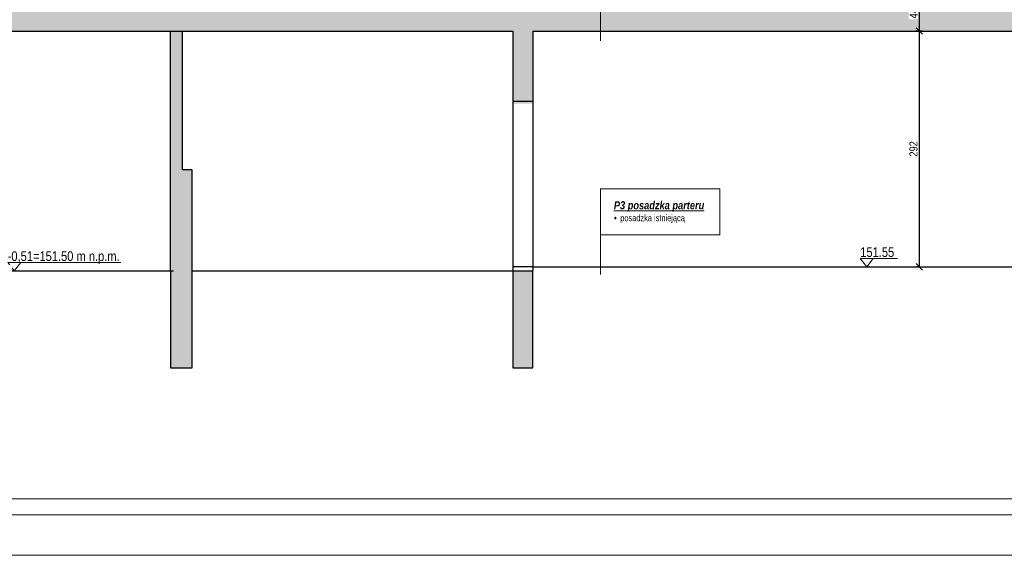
# Model space of a CAD drawing. Header units: millimetres. Extents: x 31175 to 52214, y -18116 to -5516.
# Tile 129 of 155: x 41549 to 42768, y -13916 to -13252. Entities that reach past the tile are written whole.
import ezdxf

# ---------------------------------------------------------------- set-up
doc = ezdxf.new("R2010")
doc.units = ezdxf.units.MM
doc.layers.get('Defpoints').update_dxf_attribs({"color": 6})
for name, color, linetype, lineweight in [('A-opis', 130, 'Continuous', 9), ('A-wymiar', 177, 'Continuous', 0), ('A_SCIANA_ISTN', 253, 'Continuous', 25)]:
    doc.layers.add(name, color=color, linetype=linetype, lineweight=lineweight)
doc.layers.add('r-ramka', color=7, linetype='Continuous', lineweight=0, true_color=0x727169)
doc.layers.add('S_KRESKOWANIE_SC_ISTN', color=7, linetype='Continuous', lineweight=0, true_color=0x878787)
doc.styles.get("Standard").update_dxf_attribs({"font": 'ARIALN.TTF'})
doc.styles.add('wymiary', font='ARIALN.TTF')
doc.dimstyles.new('anka 50', dxfattribs={"dimtxt": 10, "dimasz": 8, "dimexe": 4, "dimexo": 0.0625, "dimgap": 2, "dimtad": 1, "dimdec": 0, "dimzin": 0, "dimdsep": 46, "dimtxsty": 'Standard', "dimblk": 'OBLIQUE', "dimcen": 0.09, "dimclrt": 7, "dimadec": 0, "dimazin": 0, "dimtfac": 1, "dimtdec": 0, "dimtix": 1, "dimtofl": 0, "dimtmove": 0, "dimatfit": 3, "dimldrblk": 'OBLIQUE', "dimfxl": 4, "dimfxlon": 1, "dimtfill": 1, "dimtolj": 1, "dimtzin": 0, "dimarcsym": 0})

# ---------------------------------------------------------------- blocks, each defined once
blk = doc.blocks.new('_OBLIQUE')
at = {"color": 0, "linetype": 'ByBlock'}
blk.add_line((-0.5, -0.5), (0.5, 0.5), dxfattribs=at)
blk = doc.blocks.new('*D537')
at = {"layer": 'A-wymiar', "color": 0, "lineweight": -2, "transparency": 16777216}
for p, q in [((42659, -13222.5), (42667, -13222.5)), ((42663, -13222.5), (42663, -13266.5)), ((42667, -13266.5), (42659, -13266.5))]:
    blk.add_line(p, q, dxfattribs=at)
at = {"layer": 'Defpoints', "color": 0, "transparency": 16777216}
for p in [(42631.9, -13222.5), (42663, -13266.5), (42761.9, -13266.5)]:
    blk.add_point(p, dxfattribs=at)
at = {"layer": 'A-wymiar', "color": 0, "lineweight": -2, "transparency": 16777216, "xscale": 8, "yscale": 8, "zscale": 8}
for p, rotation in [((42663, -13222.5), 90), ((42663, -13266.5), 270)]:
    blk.add_blockref('_OBLIQUE', p, dxfattribs=dict(at, rotation=rotation))
at = {"layer": 'A-wymiar', "color": 7, "transparency": 16777216, "insert": (42656, -13244.5), "char_height": 10, "attachment_point": 5, "rotation": 90, "bg_fill": 3, "box_fill_scale": 1.1, "bg_fill_color": 256, "bg_fill_true_color": 13158600, "bg_fill_transparency": 0}
blk.add_mtext('\\A1;44', dxfattribs=at)
blk = doc.blocks.new('*D538')
at = {"layer": 'A-wymiar', "color": 0, "lineweight": -2, "transparency": 16777216}
for p, q in [((42667, -13266.5), (42659, -13266.5)), ((42663, -13266.5), (42663, -13558.5)), ((42663, -13558.5), (42659, -13558.5))]:
    blk.add_line(p, q, dxfattribs=at)
at = {"layer": 'Defpoints', "color": 0, "transparency": 16777216}
for p in [(42761.9, -13266.5), (42663, -13558.5), (42663, -13558.5)]:
    blk.add_point(p, dxfattribs=at)
at = {"layer": 'A-wymiar', "color": 0, "lineweight": -2, "transparency": 16777216, "xscale": 8, "yscale": 8, "zscale": 8}
for p, rotation in [((42663, -13266.5), 90), ((42663, -13558.5), 270)]:
    blk.add_blockref('_OBLIQUE', p, dxfattribs=dict(at, rotation=rotation))
at = {"layer": 'A-wymiar', "color": 7, "transparency": 16777216, "insert": (42655.9, -13412.5), "char_height": 10, "attachment_point": 5, "rotation": 90, "bg_fill": 3, "box_fill_scale": 1.1, "bg_fill_color": 256, "bg_fill_true_color": 13158600, "bg_fill_transparency": 0}
blk.add_mtext('\\A1;292', dxfattribs=at)

msp = doc.modelspace()

# ---------------------------------------------------------------- hatches: boundary and pattern name
at = {"layer": 'S_KRESKOWANIE_SC_ISTN', "transparency": 33554559}
h = msp.add_hatch(color=256, dxfattribs=at)
h.dxf.hatch_style = 1
h.paths.add_polyline_path([(43012.5, -13255.7), (43002.5, -13242.5), (43000.5, -13242.5), (42769.9, -13242.5), (41343.1, -13242.5), (41333.1, -13255.7), (41333.1, -13266.5), (42159.5, -13266.5), (42159.5, -13356.5), (42184.5, -13356.5), (42184.5, -13266.5), (43012.5, -13266.5)])
h = msp.add_hatch(color=256, dxfattribs=at)
h.dxf.hatch_style = 1
h.paths.add_polyline_path([(41762.5, -13438.5), (41750.5, -13438.5), (41750.5, -13263.5), (41735.5, -13263.5), (41735.5, -13683.5), (41762.5, -13683.5)])
h = msp.add_hatch(color=256, dxfattribs=at)
h.dxf.hatch_style = 1
h.paths.add_polyline_path([(42184.5, -13563.5), (42159.5, -13563.5), (42159.5, -13683.5), (42184.5, -13683.5)])

# ---------------------------------------------------------------- linework, layer by layer
at = {"layer": 'A-opis'}
for points in [[(42268.3, -13278.8), (42268.3, -13078.5), (42475, -13078.5)], [(42268.3, -13461.9), (42268.3, -13568.2)], [(42636.1, -13548.3), (42589.9, -13548.3), (42597.9, -13558.5), (42606, -13548.3)], [(41580.1, -13553.3), (41533.9, -13553.3), (41542, -13563.5), (41550, -13553.3)], [(41580.1, -13553.3), (41673.9, -13553.3)]]:
    msp.add_lwpolyline(points, dxfattribs=at)
msp.add_lwpolyline([(42268.3, -13461.9), (42416.2, -13461.9), (42416.2, -13518.8), (42268.3, -13518.8)], close=True, dxfattribs=at)
at = {"layer": 'A_SCIANA_ISTN'}
for p, q in [((42159.5, -13266.5), (42159.5, -13563.5)), ((42184.5, -13266.5), (42184.5, -13563.5))]:
    msp.add_line(p, q, dxfattribs=at)
for points in [[(41329.5, -13266.5), (42159.5, -13266.5)], [(41735.5, -13563.5), (41735.5, -13266.5)], [(41762.5, -13438.5), (41750.5, -13438.5), (41750.5, -13266.5)], [(42184.5, -13266.5), (43012.5, -13266.5)], [(41352.1, -13350.5), (41352.1, -13563.5), (41739.1, -13563.5)], [(42159.5, -13353.5), (42184.5, -13353.5)], [(41762.5, -13563.5), (41762.5, -13438.5)], [(42184.5, -13558.5), (42159.5, -13558.5)], [(42183.4, -13558.5), (43012.5, -13558.5)], [(41735.5, -13563.5), (41735.5, -13683.5), (41762.5, -13683.5), (41762.5, -13563.5)], [(41762.5, -13563.5), (42184.5, -13563.5)], [(42159.5, -13563.5), (42159.5, -13683.5), (42184.5, -13683.5), (42184.5, -13563.5)]]:
    msp.add_lwpolyline(points, dxfattribs=at)
at = {"layer": 'r-ramka'}
for points in [[(43873.8, -13865.7), (43873.8, -12480.7), (39265.1, -12480.7), (39265.1, -13865.7), (43873.8, -13865.7), (43873.8, -12480.7)], [(43853.8, -13845.7), (43853.8, -12500.7), (39285.1, -12500.7), (39285.1, -13845.7), (43853.8, -13845.7), (43853.8, -12500.7)], [(43923.8, -13915.7), (39215.1, -13915.7)]]:
    msp.add_lwpolyline(points, dxfattribs=at)

# ---------------------------------------------------------------- texts
at = {"layer": 'A-opis', "insert": (42276.7, -13504.4), "char_height": 8, "width": 1018.443, "attachment_point": 7, "style": 'wymiary'}
msp.add_mtext('\\pi-16,l24,t16;{\\fArial Narrow|b1|i1|c238|p34;\\H1.25x;\\LP3 posadzka parteru\\P\\fSymbol|b0|i0|c2|p18;\\H0.8x;\\l·^I}posadzka istniejącą', dxfattribs=at)
at = {"layer": 'A-opis', "char_height": 12, "attachment_point": 1}
for s, width, insert in [('151.55', 20.999, (42589.9, -13534.3)), ('-0,51=151.50 m n.p.m.', 149.812, (41533.9, -13539.3))]:
    msp.add_mtext_dynamic_manual_height_columns(s, width=width, gutter_width=60, heights=[0], dxfattribs=dict(at, insert=insert))

# ---------------------------------------------------------------- next in the draw order: dimensions: what is measured, and where the dimension line sits
at = {"layer": 'A-wymiar'}
dim = msp.add_linear_dim(base=(42663, -13266.5), p1=(42631.9, -13222.5), p2=(42761.9, -13266.5), angle=90, dimstyle='anka 50', dxfattribs=at)
dim.commit()
dim.dimension.update_dxf_attribs({"geometry": '*D537', "text_midpoint": (42656, -13244.5)})

# ---------------------------------------------------------------- next in the draw order: dimensions: what is measured, and where the dimension line sits
dim = msp.add_linear_dim(base=(42663, -13558.5), p1=(42761.9, -13266.5), p2=(42663, -13558.5), angle=90, dimstyle='anka 50', dxfattribs=at)
dim.commit()
dim.dimension.update_dxf_attribs({"geometry": '*D538', "text_midpoint": (42655.9, -13412.5)})

doc.saveas('drawing.dxf')
